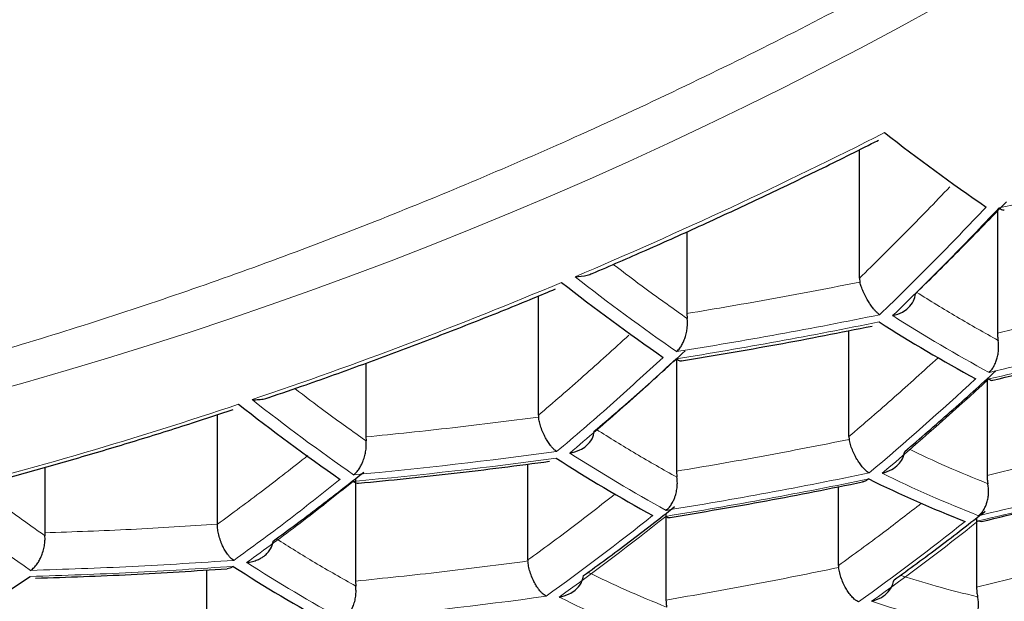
# Model space of a CAD drawing. Header units: millimetres. Extents: x 8 to 869, y 12 to 812.
# Tile 182 of 230: x 489.24 to 493.12, y 654.89 to 657.18. Entities that reach past the tile are written whole.
import ezdxf

# ---------------------------------------------------------------- set-up
doc = ezdxf.new("R2010")
doc.units = ezdxf.units.MM

msp = doc.modelspace()

# ---------------------------------------------------------------- linework, layer by layer
at = {"color": 7, "linetype": 'Continuous', "lineweight": 30}
for p, q in [((492.5504, 656.1608), (492.5504, 656.6684)), ((493.0953, 656.4268), (493.0953, 655.9444)), ((491.8694, 656.3443), (491.8694, 656.0218)), ((492.5504, 656.1608), (492.5522, 656.1459)), ((491.2832, 655.6203), (491.2832, 656.0907)), ((491.8694, 656.0218), (491.8707, 656.002)), ((492.5091, 655.5362), (492.5091, 655.9547)), ((491.8281, 655.8429), (491.8281, 655.3992)), ((490.6022, 655.8255), (490.6022, 655.5347)), ((493.054, 655.7637), (493.054, 655.3826)), ((490.016, 655.1896), (490.016, 655.6224)), ((491.2832, 655.6203), (491.2836, 655.6128)), ((490.6022, 655.5347), (490.603, 655.5192)), ((492.5091, 655.5362), (492.5102, 655.5248)), ((491.2419, 655.0488), (491.2419, 655.4276)), ((489.335, 655.4147), (489.335, 655.156)), ((491.8281, 655.3992), (491.83, 655.3752)), ((490.5609, 655.3698), (490.5609, 654.9654)), ((492.4678, 655.0268), (492.4678, 655.3383)), ((491.7868, 655.2329), (491.7868, 654.8906)), ((493.0127, 655.2149), (493.0127, 654.9409)), ((493.0191, 655.2028), (493.0328, 655.2012)), ((489.335, 655.156), (489.3355, 655.1444)), ((491.2419, 655.0488), (491.242, 655.0449)), ((492.4678, 655.0268), (492.4683, 655.0191)), ((489.9747, 654.676), (489.9747, 655.0096)), ((490.5609, 654.9654), (490.5622, 654.9457))]:
    msp.add_line(p, q, dxfattribs=at)
at = {"color": 252, "linetype": 'Continuous', "lineweight": 0}
for centre, radius, start, end in [((483.276, 673.4861), 17.029, 268.10355, 304.67876), ((484.6207, 672.1121), 17.0064, 268.07838, 304.70393), ((483.8782, 673.9767), 19.3438, 292.97302, 296.96594), ((491.0723, 660.2509), 6.3833, 281.94, 325.73957), ((488.9433, 674.5911), 18.6229, 282.90422, 285.44708), ((496.4671, 662.5763), 8.1529, 231.8244, 235.32658), ((484.2952, 672.9868), 18.2696, 288.7014, 292.79984), ((488.8384, 674.6049), 18.9708, 279.06993, 281.52976), ((496.0603, 661.3145), 6.2863, 237.48844, 241.51656), ((488.8366, 674.57), 18.9643, 279.07324, 281.53394), ((488.9016, 673.7499), 18.4612, 283.01963, 285.58621), ((488.9033, 673.786), 18.4711, 283.01248, 285.57759), ((484.6732, 664.7663), 12.2689, 310.1781, 312.80012), ((484.7347, 664.754), 12.2537, 310.17647, 312.80175), ((484.6607, 671.8988), 17.1219, 284.25975, 288.52257), ((495.2585, 662.1606), 8.2486, 231.76121, 235.22639), ((488.771, 674.4852), 19.1832, 275.33301, 277.74206), ((494.8745, 660.8729), 6.4192, 237.30123, 241.25507), ((488.7692, 674.4494), 19.1736, 275.3361, 277.74638), ((488.8617, 672.8947), 18.1538, 283.24436, 285.85731), ((488.7948, 673.7435), 18.7392, 279.18942, 281.68073), ((494.8226, 659.8321), 4.9481, 243.8264, 248.6448), ((488.86, 672.8564), 18.1369, 283.25689, 285.87243), ((488.7929, 673.7065), 18.7261, 279.19628, 281.6894), ((493.9849, 661.7847), 8.2506, 231.75994, 235.22437), ((485.3444, 663.2172), 10.2329, 305.68619, 308.64129), ((485.4042, 663.2041), 10.2202, 305.67964, 308.63824), ((486.8142, 662.9224), 9.8734, 305.49557, 308.55264), ((486.8771, 662.911), 9.856, 305.48597, 308.54819), ((493.6299, 660.4753), 6.4644, 237.23888, 241.16808), ((488.8204, 671.948), 17.6656, 283.61633, 286.30658), ((488.8187, 671.9073), 17.6413, 283.6353, 286.32951), ((488.7254, 673.6023), 18.8749, 275.43302, 277.88202), ((493.5988, 659.4064), 5.0275, 243.6217, 248.3727), ((493.8436, 658.594), 3.9117, 251.4402, 257.2343)]:
    msp.add_arc(centre, radius, start, end, dxfattribs=at)
at = {"color": 7, "linetype": 'Continuous', "lineweight": 30}
for centre, radius, start, end in [((497.5632, 663.0131), 7.9713, 231.94762, 235.52227), ((496.4181, 662.5581), 8.1588, 231.82049, 235.32037), ((496.0121, 661.2952), 6.2936, 237.47798, 241.50194), ((495.2067, 662.1441), 8.2506, 231.75994, 235.22437), ((494.8238, 660.8554), 6.4228, 237.29621, 241.24807), ((494.7727, 659.8134), 4.953, 243.8137, 248.6279), ((493.5768, 660.4596), 6.4644, 237.23888, 241.16808), ((484.4412, 662.1221), 8.6221, 300.80506, 304.11762)]:
    msp.add_arc(centre, radius, start, end, dxfattribs=at)
at = {"color": 252, "linetype": 'Continuous', "lineweight": 0}
for points, knots in [([(471.0656, 660.937), (471.0764, 660.8321), (471.098, 660.6223), (471.1452, 660.3082), (471.2034, 659.9942), (471.2737, 659.6804), (471.356, 659.3671), (471.4502, 659.0544), (471.5564, 658.7423), (471.6748, 658.4312), (471.7996, 658.1349), (471.9292, 657.8533), (472.0618, 657.5863), (472.2036, 657.3207), (472.3547, 657.0566), (472.5152, 656.794), (472.685, 656.5331), (472.8642, 656.2741), (473.0539, 656.0157), (473.2543, 655.758), (473.4655, 655.5013), (473.6866, 655.247), (473.9202, 654.9926), (474.1667, 654.7383), (474.4265, 654.4843), (474.6971, 654.2337), (474.9781, 653.9868), (475.2696, 653.744), (475.5717, 653.5052), (475.8847, 653.2705), (476.2084, 653.0403), (476.5427, 652.8147), (476.8834, 652.5968), (477.2301, 652.3865), (477.5824, 652.184), (477.9445, 651.9867), (478.2936, 651.8067), (478.6276, 651.643), (478.9447, 651.4948), (479.2864, 651.3425), (479.654, 651.1873), (480.0487, 651.0302), (480.4518, 650.8794), (480.8629, 650.7354), (481.2609, 650.6051), (481.6444, 650.4877), (482.0121, 650.382), (482.3851, 650.2818), (482.763, 650.1871), (483.1453, 650.0982), (483.5292, 650.0159), (483.9144, 649.9402), (484.3006, 649.8709), (484.6903, 649.8077), (485.0849, 649.7505), (485.4843, 649.6995), (485.8883, 649.6547), (486.2945, 649.6166), (486.7058, 649.5848), (487.122, 649.5598), (487.5427, 649.5416), (487.9643, 649.5307), (488.3648, 649.5272), (488.7439, 649.53), (489.1012, 649.5379), (489.4581, 649.5509), (489.8155, 649.5692), (490.1733, 649.5927), (490.5312, 649.6214), (490.8875, 649.6553), (491.2548, 649.6957), (491.6327, 649.7432), (492.0204, 649.7984), (492.4051, 649.8596), (492.7881, 649.9271), (493.169, 650.0008), (493.5476, 650.0807), (493.9221, 650.1662), (494.2945, 650.2579), (494.6648, 650.3556), (495.0325, 650.4595), (495.395, 650.5688), (495.7531, 650.6835), (496.1066, 650.8036), (496.4552, 650.9291), (496.7979, 651.0594), (497.1356, 651.1947), (497.4682, 651.335), (497.7955, 651.4801), (498.1164, 651.6294), (498.4329, 651.7838), (498.7446, 651.9433), (499.0514, 652.1076), (499.3513, 652.2758), (499.6489, 652.4504), (499.9438, 652.6315), (500.2356, 652.819), (500.5196, 653.0101), (500.7896, 653.2), (501.0459, 653.3883), (501.2894, 653.5747), (501.5461, 653.7796), (501.8139, 654.0036), (502.0907, 654.2475), (502.3569, 654.4948), (502.6197, 654.7521), (502.878, 655.0195), (503.1308, 655.2971), (503.374, 655.5806), (503.6071, 655.8698), (503.8298, 656.1646), (504.0319, 656.4507), (504.2151, 656.7275), (504.3809, 656.9946), (504.5371, 657.2635), (504.6837, 657.534), (504.8207, 657.8061), (504.9482, 658.0797), (505.0661, 658.3545), (505.1751, 658.6318), (505.2749, 658.9116), (505.3655, 659.1938), (505.4464, 659.4769), (505.5183, 659.7637), (505.5809, 660.054), (505.6336, 660.3478), (505.6768, 660.6422), (505.6969, 660.8387), (505.7069, 660.937)], [0, 0, 0, 0, 0.009676, 0.019353, 0.029029, 0.038747, 0.048466, 0.058183, 0.067939, 0.077695, 0.08745, 0.095942, 0.104436, 0.112929, 0.121421, 0.12992, 0.138419, 0.146919, 0.155417, 0.164055, 0.172694, 0.181333, 0.18997, 0.198897, 0.207826, 0.216756, 0.225682, 0.234581, 0.243486, 0.252394, 0.261301, 0.270205, 0.279103, 0.287669, 0.296238, 0.304807, 0.313372, 0.320362, 0.327353, 0.334343, 0.342517, 0.350697, 0.358877, 0.367056, 0.375229, 0.38218, 0.389137, 0.396096, 0.403055, 0.410011, 0.416962, 0.423763, 0.430566, 0.437369, 0.444169, 0.451064, 0.457962, 0.46486, 0.471755, 0.478814, 0.485877, 0.49294, 0.499999, 0.505982, 0.511968, 0.517953, 0.523936, 0.529988, 0.536041, 0.542095, 0.548146, 0.55485, 0.561557, 0.568264, 0.574968, 0.581759, 0.588553, 0.595347, 0.602139, 0.609068, 0.615999, 0.62293, 0.629859, 0.636849, 0.643841, 0.650833, 0.657822, 0.664882, 0.671943, 0.679005, 0.686064, 0.693263, 0.700463, 0.707663, 0.714862, 0.722411, 0.729962, 0.737513, 0.745062, 0.752086, 0.759111, 0.766136, 0.774937, 0.783741, 0.792544, 0.801346, 0.810862, 0.820379, 0.829894, 0.839682, 0.849472, 0.85926, 0.867918, 0.876578, 0.885237, 0.893895, 0.902559, 0.911225, 0.919891, 0.928556, 0.93735, 0.946147, 0.954943, 0.963738, 0.972803, 0.981869, 0.990935, 1, 1, 1, 1]), ([(504.5758, 659.4086), (504.5402, 659.2996), (504.469, 659.0814), (504.3448, 658.756), (504.2078, 658.4322), (504.0567, 658.1102), (503.892, 657.7902), (503.7133, 657.4724), (503.5208, 657.157), (503.3142, 656.8443), (503.1091, 656.5561), (502.9086, 656.2922), (502.7156, 656.0518), (502.5138, 655.8136), (502.2937, 655.5671), (502.0538, 655.313), (501.7925, 655.0518), (501.5196, 654.7942), (501.2351, 654.5403), (500.9388, 654.2904), (500.6307, 654.0448), (500.3109, 653.8036), (499.9793, 653.5672), (499.6593, 653.3516), (499.3533, 653.1557), (499.0639, 652.9788), (498.767, 652.8056), (498.4634, 652.6367), (498.1531, 652.4722), (497.8362, 652.3122), (497.5122, 652.1565), (497.181, 652.0054), (496.8428, 651.8589), (496.4976, 651.7173), (496.1456, 651.5808), (495.7815, 651.4475), (495.4048, 651.3182), (495.0155, 651.1931), (494.6195, 651.0746), (494.2302, 650.9663), (493.8486, 650.8679), (493.4755, 650.7786), (493.0979, 650.6953), (492.7141, 650.6177), (492.3242, 650.5461), (491.9286, 650.4808), (491.5294, 650.4223), (491.1298, 650.371), (490.73, 650.3268), (490.3304, 650.2897), (489.9288, 650.2594), (489.5257, 650.2359), (489.1335, 650.22), (488.7526, 650.2109), (488.3832, 650.208), (488.0138, 650.211), (487.6448, 650.2199), (487.2764, 650.2347), (486.9089, 650.2553), (486.5427, 650.2816), (486.1711, 650.3142), (485.7946, 650.3535), (485.4135, 650.3997), (485.0351, 650.452), (484.6707, 650.5087), (484.3201, 650.5691), (483.9833, 650.6326), (483.6497, 650.7009), (483.2812, 650.7822), (482.8794, 650.8785), (482.4466, 650.9919), (482.0195, 651.1134), (481.5985, 651.2428), (481.184, 651.38), (480.8022, 651.5156), (480.4517, 651.6479), (480.1308, 651.7757), (479.8157, 651.9076), (479.5066, 652.0436), (479.2034, 652.1835), (478.9063, 652.3272), (478.6152, 652.4745), (478.3268, 652.6272), (478.0415, 652.7852), (477.7594, 652.9487), (477.4841, 653.1155), (477.208, 653.2901), (476.932, 653.4728), (476.6565, 653.6638), (476.3889, 653.858), (476.1292, 654.0553), (475.8773, 654.2556), (475.6332, 654.4588), (475.397, 654.6647), (475.1431, 654.8963), (474.875, 655.1546), (474.5962, 655.4404), (474.3482, 655.7113), (474.1282, 655.9661), (473.9334, 656.2041), (473.7472, 656.4442), (473.5581, 656.7022), (473.368, 656.9785), (473.1792, 657.2734), (473.0027, 657.5706), (472.8384, 657.8698), (472.6865, 658.1709), (472.5457, 658.4757), (472.4168, 658.7839), (472.2988, 659.0954), (472.2307, 659.3042), (472.1967, 659.4086)], [0, 0, 0, 0, 0.012016, 0.024033, 0.036048, 0.048064, 0.060082, 0.072098, 0.084115, 0.096133, 0.10815, 0.117635, 0.127123, 0.13661, 0.146096, 0.156851, 0.167607, 0.178362, 0.189118, 0.199876, 0.210632, 0.221389, 0.232148, 0.242905, 0.251473, 0.260044, 0.268615, 0.277183, 0.285693, 0.294205, 0.302717, 0.311226, 0.319737, 0.328252, 0.336766, 0.345277, 0.354177, 0.363082, 0.371986, 0.380886, 0.388912, 0.396942, 0.404972, 0.412998, 0.42114, 0.429286, 0.437432, 0.445574, 0.453556, 0.461544, 0.469534, 0.477521, 0.485503, 0.492781, 0.500061, 0.507341, 0.514619, 0.521895, 0.529175, 0.536455, 0.543732, 0.551421, 0.559114, 0.566808, 0.574497, 0.581517, 0.58854, 0.595563, 0.602583, 0.612044, 0.621507, 0.630968, 0.64052, 0.650076, 0.659629, 0.667457, 0.675287, 0.683117, 0.690945, 0.698771, 0.706599, 0.714428, 0.722254, 0.730365, 0.738477, 0.74659, 0.754701, 0.763481, 0.772263, 0.781045, 0.789825, 0.798603, 0.807384, 0.816165, 0.824943, 0.836647, 0.848353, 0.860056, 0.869478, 0.878902, 0.888325, 0.897747, 0.909039, 0.920333, 0.931625, 0.942916, 0.954209, 0.965501, 0.977, 0.988501, 1, 1, 1, 1]), ([(473.0052, 659.4158), (473.0397, 659.3123), (473.1087, 659.1052), (473.2285, 658.7965), (473.3604, 658.4891), (473.5055, 658.1836), (473.6635, 657.88), (473.8346, 657.5784), (474.0187, 657.2792), (474.2159, 656.9824), (474.4298, 656.6833), (474.6614, 656.3822), (474.9115, 656.0796), (475.1647, 655.7937), (475.419, 655.5244), (475.6723, 655.2711), (475.9369, 655.0213), (476.2128, 654.7752), (476.5001, 654.5329), (476.7988, 654.2947), (477.109, 654.0609), (477.4305, 653.8317), (477.7409, 653.6226), (478.0376, 653.4328), (478.3183, 653.2612), (478.6063, 653.0933), (478.9, 652.93), (479.1994, 652.7714), (479.5042, 652.6175), (479.8159, 652.4678), (480.1344, 652.3224), (480.4596, 652.1815), (480.7915, 652.0452), (481.13, 651.9138), (481.4801, 651.7856), (481.8422, 651.6612), (482.2164, 651.5408), (482.5971, 651.4267), (482.9597, 651.3258), (483.3029, 651.2368), (483.6254, 651.1587), (483.9515, 651.0851), (484.281, 651.0163), (484.6139, 650.9524), (484.9499, 650.8935), (485.2888, 650.8396), (485.6358, 650.7902), (485.9909, 650.7455), (486.3541, 650.706), (486.7192, 650.6723), (487.0802, 650.6451), (487.4369, 650.624), (487.7889, 650.6089), (488.1415, 650.5993), (488.4945, 650.5953), (488.8475, 650.5972), (489.2003, 650.6047), (489.5526, 650.6178), (489.9107, 650.6368), (490.2744, 650.6621), (490.6432, 650.6941), (491.0101, 650.732), (491.3996, 650.7789), (491.8106, 650.8363), (492.2421, 650.9056), (492.6705, 650.9834), (493.0951, 651.0698), (493.5155, 651.1644), (493.9313, 651.267), (494.3419, 651.3775), (494.7471, 651.4957), (495.1185, 651.6127), (495.4575, 651.7266), (495.7655, 651.8361), (496.0685, 651.9497), (496.3993, 652.0804), (496.7558, 652.2295), (497.1352, 652.3987), (497.5097, 652.5762), (497.8786, 652.7621), (498.2415, 652.9562), (498.5706, 653.1429), (498.8682, 653.3208), (499.1365, 653.4887), (499.3979, 653.6598), (499.6805, 653.8533), (499.9816, 654.0703), (500.2978, 654.3119), (500.6017, 654.5581), (500.8934, 654.8087), (501.1727, 655.0634), (501.4465, 655.3283), (501.7137, 655.6033), (501.9732, 655.8887), (502.2082, 656.1651), (502.4207, 656.4317), (502.6128, 656.688), (502.7946, 656.9465), (502.966, 657.2071), (503.1273, 657.4696), (503.2783, 657.7339), (503.4192, 657.9998), (503.5512, 658.2699), (503.6741, 658.5442), (503.7873, 658.8225), (503.8906, 659.102), (503.9504, 659.2892), (503.9803, 659.3828)], [0, 0, 0, 0, 0.011929, 0.02386, 0.035789, 0.047719, 0.05965, 0.071579, 0.083509, 0.095441, 0.107371, 0.119915, 0.132462, 0.145006, 0.155908, 0.166812, 0.177714, 0.188618, 0.199523, 0.210426, 0.221331, 0.232237, 0.243142, 0.251829, 0.260518, 0.269207, 0.277894, 0.286451, 0.29501, 0.30357, 0.312126, 0.320685, 0.329247, 0.337809, 0.346367, 0.355315, 0.364266, 0.373217, 0.382164, 0.389432, 0.396703, 0.403974, 0.411242, 0.418512, 0.425784, 0.433057, 0.440326, 0.447952, 0.455581, 0.46321, 0.470835, 0.478107, 0.485381, 0.492656, 0.499927, 0.507198, 0.514473, 0.521748, 0.52902, 0.53671, 0.544404, 0.552098, 0.559788, 0.569053, 0.578321, 0.587586, 0.596954, 0.606326, 0.615695, 0.62516, 0.634627, 0.644092, 0.651667, 0.659244, 0.666821, 0.674396, 0.684494, 0.694594, 0.704692, 0.715164, 0.725639, 0.736112, 0.744526, 0.752941, 0.761357, 0.769771, 0.780988, 0.792207, 0.803424, 0.814639, 0.825856, 0.837072, 0.84911, 0.861151, 0.873189, 0.883652, 0.894117, 0.904583, 0.915046, 0.925508, 0.935972, 0.946436, 0.956898, 0.967672, 0.978449, 0.989226, 1, 1, 1, 1]), ([(494.2205, 658.2521), (494.091, 658.1685), (493.8324, 658.0013), (493.4397, 657.7628), (493.0442, 657.5337), (492.6453, 657.3147), (492.2434, 657.1056), (491.8366, 656.9058), (491.4368, 656.7207), (491.0446, 656.5499), (490.6624, 656.3933), (490.2794, 656.2464), (489.8955, 656.1089), (489.5107, 655.981), (489.1135, 655.8592), (488.7046, 655.7446), (488.2847, 655.6386), (487.866, 655.5446), (487.4485, 655.4626), (487.0321, 655.3926), (486.6188, 655.3349), (486.1962, 655.2879), (485.7653, 655.253), (485.3253, 655.2312), (484.8893, 655.2241), (484.4568, 655.2302), (484.1723, 655.2465), (484.03, 655.2546)], [0, 0, 0, 0, 0.0397364, 0.0794008, 0.1190259, 0.1586445, 0.1982897, 0.2379942, 0.2782473, 0.3152331, 0.3521728, 0.3890928, 0.4260199, 0.4629806, 0.5000015, 0.5404084, 0.5807374, 0.621023, 0.6612996, 0.7016019, 0.7419643, 0.7818787, 0.8255224, 0.8691127, 0.9126932, 0.9563078, 1, 1, 1, 1]), ([(493.0508, 656.4419), (492.981, 656.3691), (492.8415, 656.2233), (492.7007, 656.0857), (492.6302, 656.0169)], [0, 0, 0, 0, 0.4997582, 1, 1, 1, 1]), ([(492.6816, 656.0135), (492.7521, 656.0823), (492.8929, 656.2199), (493.0324, 656.3657), (493.1022, 656.4386)], [0, 0, 0, 0, 0.500244, 1, 1, 1, 1]), ([(491.8707, 656.002), (491.8167, 656.0401), (491.7197, 656.1085), (491.6222, 656.1829), (491.579, 656.2159)], [0, 0, 0, 0, 0.556761, 1, 1, 1, 1]), ([(493.0979, 655.9159), (493.0438, 655.9461), (492.9371, 656.0056), (492.8295, 656.0722), (492.7765, 656.105)], [0, 0, 0, 0, 0.507403, 1, 1, 1, 1]), ([(491.7758, 655.8488), (491.706, 655.7847), (491.5664, 655.6565), (491.4257, 655.5368), (491.3553, 655.4769)], [0, 0, 0, 0, 0.49986, 1, 1, 1, 1]), ([(491.4067, 655.471), (491.4771, 655.5309), (491.6178, 655.6506), (491.7574, 655.7788), (491.8272, 655.8429)], [0, 0, 0, 0, 0.500142, 1, 1, 1, 1]), ([(492.8611, 655.8474), (492.8033, 655.7949), (492.686, 655.688), (492.5687, 655.5873), (492.5091, 655.5362)], [0, 0, 0, 0, 0.492327, 1, 1, 1, 1]), ([(490.603, 655.5192), (490.5491, 655.5573), (490.4557, 655.6234), (490.3618, 655.6953), (490.322, 655.7256)], [0, 0, 0, 0, 0.577132, 1, 1, 1, 1]), ([(491.83, 655.3752), (491.776, 655.4057), (491.6704, 655.4652), (491.5641, 655.5315), (491.5122, 655.5639)], [0, 0, 0, 0, 0.511992, 1, 1, 1, 1]), ([(493.0574, 655.3498), (493.0032, 655.3718), (492.8987, 655.4144), (492.793, 655.4642), (492.7421, 655.4883)], [0, 0, 0, 0, 0.518408, 1, 1, 1, 1]), ([(489.3355, 655.1444), (489.2816, 655.1825), (489.1924, 655.2456), (489.1027, 655.3141), (489.0672, 655.3413)], [0, 0, 0, 0, 0.603778, 1, 1, 1, 1]), ([(490.5009, 655.3672), (490.431, 655.3116), (490.2913, 655.2006), (490.1507, 655.0984), (490.0804, 655.0473)], [0, 0, 0, 0, 0.499972, 1, 1, 1, 1]), ([(490.1317, 655.0391), (490.2021, 655.0902), (490.3427, 655.1924), (490.4824, 655.3034), (490.5523, 655.3589)], [0, 0, 0, 0, 0.500031, 1, 1, 1, 1]), ([(491.5855, 655.309), (491.5305, 655.2659), (491.4158, 655.176), (491.3014, 655.0923), (491.2419, 655.0488)], [0, 0, 0, 0, 0.47993, 1, 1, 1, 1]), ([(492.795, 655.2731), (492.7455, 655.2344), (492.6362, 655.1492), (492.5273, 655.0701), (492.4678, 655.0268)], [0, 0, 0, 0, 0.45391, 1, 1, 1, 1]), ([(490.5622, 654.9457), (490.5083, 654.9762), (490.4041, 655.0351), (490.299, 655.1008), (490.2484, 655.1325)], [0, 0, 0, 0, 0.517567, 1, 1, 1, 1]), ([(490.0804, 655.0473), (489.947, 655.0385), (489.6802, 655.0208), (489.4128, 655.0121), (489.2791, 655.0078)], [0, 0, 0, 0, 0.500028, 1, 1, 1, 1]), ([(489.2773, 654.9839), (489.4111, 654.9883), (489.6785, 654.997), (489.9452, 655.0147), (490.0786, 655.0235)], [0, 0, 0, 0, 0.499969, 1, 1, 1, 1]), ([(491.7894, 654.8623), (491.7354, 654.8845), (491.6325, 654.927), (491.5285, 654.9765), (491.4791, 655)], [0, 0, 0, 0, 0.525509, 1, 1, 1, 1]), ([(493.0171, 654.9035), (492.9628, 654.9167), (492.8618, 654.9412), (492.7594, 654.9734), (492.712, 654.9883)], [0, 0, 0, 0, 0.537213, 1, 1, 1, 1])]:
    msp.add_open_spline(points, degree=3, knots=knots, dxfattribs=at)
at = {"color": 7, "linetype": 'Continuous', "lineweight": 30}
for points, knots in [([(482.741, 656.4499), (482.804, 656.4459), (482.9365, 656.4375), (483.1401, 656.4289), (483.3513, 656.4231), (483.5637, 656.4208), (483.7771, 656.4219), (483.9916, 656.4264), (484.2071, 656.4344), (484.4236, 656.4458), (484.6409, 656.4606), (484.8591, 656.4789), (485.0781, 656.5006), (485.2978, 656.5257), (485.5182, 656.5543), (485.7393, 656.5863), (485.9609, 656.6217), (486.1831, 656.6605), (486.4057, 656.7027), (486.6288, 656.7484), (486.8523, 656.7974), (487.0762, 656.8499), (487.3003, 656.9057), (487.5246, 656.9649), (487.7492, 657.0275), (487.9739, 657.0935), (488.1987, 657.1628), (488.4235, 657.2354), (488.6483, 657.3114), (488.8731, 657.3907), (489.0978, 657.4734), (489.3223, 657.5593), (489.5467, 657.6485), (489.7708, 657.7411), (489.9946, 657.8369), (490.2182, 657.936), (490.4414, 658.0383), (490.6641, 658.1439), (490.8865, 658.2527), (491.1084, 658.3648), (491.3298, 658.4802), (491.5506, 658.5987), (491.771, 658.7206), (491.9907, 658.8456), (492.2023, 658.9696), (492.4132, 659.0964), (492.6157, 659.2215), (492.8115, 659.3452), (492.9343, 659.4253), (492.9928, 659.4635)], [0, 0, 0, 0, 0.019234, 0.040468, 0.061712, 0.082964, 0.104226, 0.125496, 0.146775, 0.168063, 0.18936, 0.210665, 0.23198, 0.253303, 0.274635, 0.295975, 0.317325, 0.338685, 0.360053, 0.381432, 0.40282, 0.424219, 0.445628, 0.467047, 0.488479, 0.509921, 0.531377, 0.552845, 0.574326, 0.595822, 0.617333, 0.638859, 0.660403, 0.681964, 0.703545, 0.725146, 0.746769, 0.768416, 0.790088, 0.811789, 0.833519, 0.855283, 0.877082, 0.898922, 0.920805, 0.940486, 0.962407, 0.98208, 1, 1, 1, 1]), ([(473.2235, 658.3332), (473.2327, 658.3142), (473.2684, 658.2407), (473.3343, 658.1136), (473.4209, 657.9519), (473.5113, 657.7912), (473.6049, 657.6314), (473.7021, 657.4725), (473.8027, 657.3145), (473.9067, 657.1574), (474.0141, 657.0011), (474.1251, 656.8457), (474.2389, 656.6918), (474.3558, 656.5395), (474.4755, 656.3889), (474.5983, 656.2395), (474.7242, 656.0915), (474.8529, 655.9451), (474.9843, 655.8004), (475.1184, 655.6574), (475.2553, 655.5159), (475.3948, 655.3762), (475.537, 655.2381), (475.6816, 655.1018), (475.8287, 654.9674), (475.9783, 654.8347), (476.1304, 654.7038), (476.2849, 654.5745), (476.4421, 654.447), (476.6017, 654.3211), (476.7636, 654.197), (476.9276, 654.075), (477.0936, 653.9549), (477.2617, 653.8367), (477.4319, 653.7205), (477.6042, 653.6062), (477.7787, 653.4937), (477.9544, 653.3836), (478.1318, 653.2756), (478.3107, 653.1698), (478.492, 653.0657), (478.6754, 652.9634), (478.8604, 652.8631), (479.047, 652.7649), (479.2348, 652.6689), (479.4236, 652.5752), (479.6133, 652.484), (479.8046, 652.3946), (479.9976, 652.3072), (480.1924, 652.2217), (480.388, 652.1384), (480.5845, 652.0574), (480.782, 651.9786), (480.9804, 651.902), (481.1799, 651.8275), (481.3805, 651.7551), (481.5818, 651.6849), (481.784, 651.6169), (481.9872, 651.551), (482.1918, 651.487), (482.3979, 651.425), (482.6051, 651.365), (482.8132, 651.307), (483.022, 651.2512), (483.2311, 651.1976), (483.4404, 651.1463), (483.6496, 651.0972), (483.859, 651.0503), (484.0688, 651.0056), (484.2791, 650.9629), (484.4898, 650.9224), (484.7008, 650.884), (484.9122, 650.8477), (485.1241, 650.8135), (485.3363, 650.7814), (485.549, 650.7513), (485.7622, 650.7233), (485.976, 650.6974), (486.1899, 650.6736), (486.4039, 650.6518), (486.6182, 650.6322), (486.8334, 650.6145), (487.0493, 650.5988), (487.2654, 650.5852), (487.4815, 650.5737), (487.6974, 650.5643), (487.9126, 650.5569), (488.1269, 650.5517), (488.3401, 650.5485), (488.5523, 650.5474), (488.7647, 650.5483), (488.9777, 650.5513), (489.1914, 650.5563), (489.4051, 650.5634), (489.6187, 650.5725), (489.8324, 650.5837), (490.0462, 650.597), (490.2601, 650.6123), (490.4741, 650.6297), (490.6883, 650.6492), (490.9026, 650.6708), (491.1164, 650.6944), (491.3296, 650.72), (491.542, 650.7477), (491.7539, 650.7774), (491.9648, 650.809), (492.1743, 650.8426), (492.3829, 650.8782), (492.591, 650.9158), (492.799, 650.9555), (493.0069, 650.9974), (493.2146, 651.0414), (493.4224, 651.0875), (493.6299, 651.1359), (493.837, 651.1863), (494.0434, 651.2388), (494.249, 651.2934), (494.4538, 651.35), (494.6578, 651.4087), (494.8609, 651.4694), (495.0631, 651.5322), (495.2644, 651.5971), (495.4645, 651.664), (495.6632, 651.7328), (495.8607, 651.8036), (496.0569, 651.8763), (496.252, 651.9511), (496.446, 652.028), (496.6389, 652.107), (496.831, 652.1881), (497.022, 652.2714), (497.2123, 652.3569), (497.4018, 652.4447), (497.59, 652.5346), (497.7766, 652.6265), (497.9614, 652.7202), (498.1448, 652.816), (498.3267, 652.9138), (498.507, 653.0136), (498.6855, 653.1154), (498.8622, 653.2191), (499.0367, 653.3245), (499.2089, 653.4316), (499.3796, 653.5407), (499.5486, 653.6519), (499.7161, 653.7653), (499.8815, 653.8806), (500.0448, 653.9977), (500.2061, 654.1167), (500.3654, 654.2376), (500.5226, 654.3604), (500.6779, 654.4853), (500.8309, 654.6121), (500.9815, 654.7405), (501.1295, 654.8705), (501.275, 655.0023), (501.418, 655.1357), (501.5585, 655.2709), (501.6966, 655.4078), (501.8323, 655.5466), (501.9652, 655.687), (502.0953, 655.8289), (502.2226, 655.9721), (502.3472, 656.1172), (502.4691, 656.2639), (502.5881, 656.4121), (502.7041, 656.5615), (502.8169, 656.7122), (502.9263, 656.8636), (503.0328, 657.0167), (503.1364, 657.1712), (503.2371, 657.3275), (503.3345, 657.4846), (503.428, 657.6426), (503.4913, 657.7523), (503.5224, 657.8095), (503.5246, 657.8135)], [0, 0, 0, 0, 0.002432, 0.009386, 0.016326, 0.023255, 0.030174, 0.037084, 0.043989, 0.050888, 0.057783, 0.064677, 0.071573, 0.078368, 0.08517, 0.091952, 0.09871, 0.105439, 0.112137, 0.118799, 0.125421, 0.132041, 0.138613, 0.14515, 0.151654, 0.158127, 0.16457, 0.170987, 0.177378, 0.183754, 0.190095, 0.196396, 0.202661, 0.208891, 0.21509, 0.22126, 0.227404, 0.233524, 0.239533, 0.245547, 0.251546, 0.257522, 0.263468, 0.269378, 0.275246, 0.281067, 0.286836, 0.292549, 0.298303, 0.304005, 0.309666, 0.315288, 0.320873, 0.326425, 0.331947, 0.33744, 0.342908, 0.348323, 0.353721, 0.359115, 0.364499, 0.369866, 0.375211, 0.38053, 0.385818, 0.39107, 0.396281, 0.401449, 0.406608, 0.411745, 0.416858, 0.42195, 0.427023, 0.43208, 0.437123, 0.442154, 0.447176, 0.452191, 0.457202, 0.462174, 0.467152, 0.472139, 0.47713, 0.482117, 0.487094, 0.492056, 0.496999, 0.501916, 0.506804, 0.511657, 0.516507, 0.521405, 0.526304, 0.531208, 0.536117, 0.541035, 0.545964, 0.550905, 0.555861, 0.560834, 0.565828, 0.570841, 0.575822, 0.580828, 0.585844, 0.590857, 0.595853, 0.600843, 0.605865, 0.61091, 0.615981, 0.621079, 0.62621, 0.63138, 0.636569, 0.641777, 0.647007, 0.652258, 0.657531, 0.662827, 0.668146, 0.67349, 0.678855, 0.684233, 0.689627, 0.695045, 0.700489, 0.705963, 0.71147, 0.717011, 0.722592, 0.728214, 0.733881, 0.73961, 0.745324, 0.751076, 0.756864, 0.762685, 0.768538, 0.774419, 0.780326, 0.786256, 0.792201, 0.798154, 0.804199, 0.810268, 0.816365, 0.822493, 0.828653, 0.834849, 0.841085, 0.847362, 0.853684, 0.860017, 0.866376, 0.872764, 0.879182, 0.885632, 0.892117, 0.898638, 0.905211, 0.911765, 0.918363, 0.925001, 0.931671, 0.938368, 0.945085, 0.951815, 0.95855, 0.965271, 0.972104, 0.978939, 0.98578, 0.992627, 0.999483, 1, 1, 1, 1]), ([(471.4486, 657.9763), (471.4506, 657.9722), (471.4807, 657.9101), (471.542, 657.7909), (471.6328, 657.6188), (471.7273, 657.448), (471.825, 657.2785), (471.9259, 657.1104), (472.0301, 656.9432), (472.1377, 656.7772), (472.2486, 656.6123), (472.3625, 656.4489), (472.4795, 656.2869), (472.5997, 656.1262), (472.7229, 655.967), (472.8492, 655.809), (472.9787, 655.6524), (473.1113, 655.4971), (473.2467, 655.3435), (473.3849, 655.1914), (473.526, 655.0409), (473.6699, 654.892), (473.8166, 654.7447), (473.9659, 654.5992), (474.1178, 654.4554), (474.2722, 654.3135), (474.4291, 654.1734), (474.5883, 654.0353), (474.7498, 653.899), (474.9139, 653.7645), (475.0803, 653.6318), (475.249, 653.501), (475.4196, 653.3723), (475.5924, 653.2457), (475.7672, 653.1209), (475.9441, 652.9981), (476.1231, 652.8772), (476.3043, 652.7583), (476.4876, 652.6411), (476.673, 652.5259), (476.86, 652.4128), (477.0487, 652.3019), (477.2389, 652.1931), (477.431, 652.0863), (477.6247, 651.9815), (477.8202, 651.8787), (478.0173, 651.778), (478.216, 651.6794), (478.4163, 651.5828), (478.6182, 651.4882), (478.8216, 651.3957), (479.0266, 651.3052), (479.2327, 651.2169), (479.4398, 651.1308), (479.6475, 651.0471), (479.8561, 650.9656), (480.0657, 650.8863), (480.2762, 650.8091), (480.4878, 650.7341), (480.7004, 650.6612), (480.9141, 650.5904), (481.1289, 650.5216), (481.3448, 650.455), (481.5618, 650.3903), (481.78, 650.3277), (481.9984, 650.2674), (482.2174, 650.2092), (482.437, 650.1533), (482.6582, 650.0992), (482.8806, 650.0471), (483.1039, 649.997), (483.328, 649.9491), (483.5525, 649.9032), (483.7773, 649.8595), (484.0022, 649.8181), (484.2269, 649.7788), (484.4513, 649.7418), (484.6752, 649.707), (484.8983, 649.6745), (485.1226, 649.644), (485.3485, 649.6153), (485.5761, 649.5886), (485.8038, 649.564), (486.0316, 649.5414), (486.2594, 649.521), (486.4873, 649.5027), (486.7153, 649.4865), (486.9434, 649.4723), (487.1718, 649.4603), (487.4004, 649.4503), (487.6292, 649.4424), (487.8584, 649.4365), (488.0877, 649.4327), (488.3165, 649.4311), (488.5445, 649.4315), (488.7719, 649.4339), (488.9994, 649.4385), (489.2271, 649.4451), (489.4549, 649.4537), (489.6827, 649.4645), (489.9106, 649.4773), (490.1385, 649.4922), (490.3663, 649.5092), (490.594, 649.5282), (490.8215, 649.5493), (491.0488, 649.5725), (491.2759, 649.5978), (491.5023, 649.625), (491.7279, 649.6544), (491.9527, 649.6857), (492.1767, 649.719), (492.4, 649.7544), (492.6228, 649.7918), (492.845, 649.8313), (493.0667, 649.8728), (493.288, 649.9165), (493.5088, 649.9622), (493.7292, 650.0101), (493.9492, 650.06), (494.1689, 650.1122), (494.3885, 650.1665), (494.6069, 650.2228), (494.824, 650.2811), (495.0399, 650.3413), (495.2554, 650.4037), (495.4707, 650.4684), (495.6856, 650.5353), (495.8998, 650.6043), (496.1132, 650.6755), (496.3254, 650.7487), (496.5364, 650.8239), (496.7459, 650.901), (496.9537, 650.98), (497.1594, 651.0608), (497.3622, 651.1429), (497.5646, 651.2274), (497.7667, 651.3142), (497.9693, 651.4039), (498.1703, 651.4955), (498.3696, 651.5891), (498.5673, 651.6846), (498.7635, 651.7821), (498.9581, 651.8817), (499.1512, 651.9833), (499.3428, 652.0869), (499.5329, 652.1927), (499.7217, 652.3007), (499.9089, 652.4107), (500.0942, 652.5227), (500.2776, 652.6366), (500.4591, 652.7525), (500.6389, 652.8704), (500.8168, 652.9903), (500.9926, 653.1121), (501.1663, 653.2358), (501.3382, 653.3616), (501.5081, 653.4893), (501.6752, 653.6185), (501.84, 653.7495), (502.0025, 653.8823), (502.1632, 654.0172), (502.3212, 654.1539), (502.4768, 654.2921), (502.6297, 654.4321), (502.7801, 654.5738), (502.928, 654.7172), (503.0734, 654.8623), (503.2163, 655.0093), (503.3568, 655.1582), (503.4948, 655.3089), (503.6299, 655.4612), (503.7621, 655.6149), (503.8914, 655.7701), (504.0179, 655.9269), (504.1413, 656.0851), (504.2618, 656.2448), (504.3793, 656.4059), (504.4936, 656.5683), (504.6048, 656.732), (504.7126, 656.8966), (504.8172, 657.0625), (504.9186, 657.2296), (505.0169, 657.3981), (505.1118, 657.5675), (505.2031, 657.7379), (505.2734, 657.8735), (505.312, 657.9525), (505.3226, 657.9742)], [0, 0, 0, 0, 0.000463, 0.006957, 0.013435, 0.019896, 0.026334, 0.032748, 0.039133, 0.045549, 0.051925, 0.05828, 0.064614, 0.070929, 0.077226, 0.083508, 0.089775, 0.09603, 0.102273, 0.108462, 0.11465, 0.120816, 0.126956, 0.13307, 0.139157, 0.145215, 0.151244, 0.157241, 0.163208, 0.16914, 0.175079, 0.180965, 0.186817, 0.192639, 0.198431, 0.204196, 0.209936, 0.215651, 0.221345, 0.227018, 0.232673, 0.238255, 0.243829, 0.249375, 0.254894, 0.260386, 0.265852, 0.271294, 0.27671, 0.282103, 0.287474, 0.292822, 0.298149, 0.303432, 0.308674, 0.313884, 0.319066, 0.324221, 0.329351, 0.334458, 0.339543, 0.34461, 0.349659, 0.354693, 0.359713, 0.364724, 0.369655, 0.3746, 0.379544, 0.38448, 0.389405, 0.394316, 0.399208, 0.404079, 0.408925, 0.413743, 0.41853, 0.423284, 0.428001, 0.432677, 0.43745, 0.442208, 0.446951, 0.451679, 0.456396, 0.461103, 0.465802, 0.470495, 0.475184, 0.479871, 0.484558, 0.489246, 0.493938, 0.498631, 0.503277, 0.507925, 0.512579, 0.51724, 0.521907, 0.526582, 0.531265, 0.535955, 0.540654, 0.545361, 0.550077, 0.554803, 0.559538, 0.564279, 0.569015, 0.57375, 0.578491, 0.583239, 0.587997, 0.592766, 0.59755, 0.602349, 0.607167, 0.612004, 0.616864, 0.621749, 0.62666, 0.631606, 0.636518, 0.641451, 0.646422, 0.651428, 0.656464, 0.661529, 0.666617, 0.671727, 0.676852, 0.68199, 0.687137, 0.692286, 0.697432, 0.702526, 0.707802, 0.713094, 0.718403, 0.723732, 0.729083, 0.734457, 0.739857, 0.745285, 0.750742, 0.756231, 0.761755, 0.767325, 0.772903, 0.77851, 0.784146, 0.789814, 0.795518, 0.801238, 0.806983, 0.812771, 0.818594, 0.82444, 0.830244, 0.836145, 0.842062, 0.847998, 0.853956, 0.859936, 0.865941, 0.871972, 0.878032, 0.884122, 0.890246, 0.896419, 0.902595, 0.908795, 0.915018, 0.921263, 0.927531, 0.933819, 0.940127, 0.946454, 0.952799, 0.959154, 0.965497, 0.971896, 0.978301, 0.984714, 0.991136, 0.997571, 1, 1, 1, 1]), ([(491.4955, 656.1797), (491.5668, 656.2104), (491.7126, 656.2732), (491.9323, 656.3721), (492.1549, 656.4753), (492.3771, 656.5822), (492.5339, 656.6591), (492.6164, 656.7014), (492.6253, 656.7059)], [0, 0, 0, 0, 0.18807, 0.384765, 0.581666, 0.778791, 0.976158, 1, 1, 1, 1]), ([(493.1022, 656.4386), (493.1081, 656.4345), (493.116, 656.4292), (493.121, 656.4308), (493.1222, 656.4312)], [0, 0, 0, 0, 0.752312, 1, 1, 1, 1]), ([(491.428, 656.1671), (491.4446, 656.1678), (491.4686, 656.1689), (491.4889, 656.1777), (491.4952, 656.1804)], [0, 0, 0, 0, 0.690287, 1, 1, 1, 1]), ([(490.2198, 655.6905), (490.2686, 655.7071), (490.3922, 655.7493), (490.5905, 655.8207), (490.8147, 655.9042), (491.0387, 655.9914), (491.2176, 656.063), (491.3216, 656.1067), (491.3511, 656.1191)], [0, 0, 0, 0, 0.1290111, 0.3268489, 0.5248281, 0.7229574, 0.921246, 1, 1, 1, 1]), ([(492.6302, 656.0169), (492.6278, 656.0187), (492.6227, 656.0226), (492.6146, 656.0306), (492.6054, 656.0412), (492.5958, 656.0538), (492.5872, 656.0666), (492.5806, 656.0777), (492.5735, 656.0907), (492.5654, 656.1077), (492.5573, 656.1279), (492.5539, 656.14), (492.5522, 656.1459)], [0, 0, 0, 0, 0.091127, 0.191551, 0.283402, 0.405093, 0.507786, 0.565986, 0.632722, 0.760576, 0.882457, 1, 1, 1, 1]), ([(492.6816, 656.0135), (492.6949, 656.0174), (492.7175, 656.0242), (492.7456, 656.0448), (492.7657, 656.0693), (492.7697, 656.0902), (492.7715, 656.1)], [0, 0, 0, 0, 0.293691, 0.500462, 0.766307, 1, 1, 1, 1]), ([(491.829, 655.8713), (491.8331, 655.8756), (491.8409, 655.8837), (491.8492, 655.8968), (491.8544, 655.9069), (491.8576, 655.9139), (491.8602, 655.9205), (491.8639, 655.931), (491.8681, 655.9461), (491.8725, 655.9717), (491.8714, 655.9901), (491.8707, 656.002)], [0, 0, 0, 0, 0.157763, 0.293805, 0.353732, 0.408235, 0.457327, 0.501024, 0.637356, 0.765606, 1, 1, 1, 1]), ([(491.8477, 655.8354), (491.9736, 655.8562), (492.2255, 655.8978), (492.4752, 655.9474), (492.6002, 655.9723)], [0, 0, 0, 0, 0.49941, 1, 1, 1, 1]), ([(493.0776, 655.7587), (493.2046, 655.7888), (493.4592, 655.8492), (493.7107, 655.9179), (493.8366, 655.9523)], [0, 0, 0, 0, 0.498898, 1, 1, 1, 1]), ([(493.0953, 655.9444), (493.0954, 655.9399), (493.0956, 655.9309), (493.0971, 655.9209), (493.0979, 655.9159)], [0, 0, 0, 0, 0.492162, 1, 1, 1, 1]), ([(493.0623, 655.7892), (493.0664, 655.7934), (493.0738, 655.8013), (493.0818, 655.8145), (493.0871, 655.8257), (493.0905, 655.8344), (493.0943, 655.8461), (493.0979, 655.8613), (493.101, 655.8862), (493.0991, 655.9042), (493.0979, 655.9159)], [0, 0, 0, 0, 0.157583, 0.293553, 0.372241, 0.441341, 0.500881, 0.637201, 0.765535, 1, 1, 1, 1]), ([(491.8272, 655.8429), (491.8336, 655.8387), (491.8413, 655.8337), (491.8468, 655.8356), (491.8477, 655.8359)], [0, 0, 0, 0, 0.8320151, 1, 1, 1, 1]), ([(493.0606, 655.7633), (493.0666, 655.7599), (493.0731, 655.7562), (493.0771, 655.7587), (493.0775, 655.7589)], [0, 0, 0, 0, 0.910383, 1, 1, 1, 1]), ([(490.1531, 655.6818), (490.1621, 655.6816), (490.1788, 655.6813), (490.1982, 655.6842), (490.2112, 655.6874), (490.2171, 655.6891), (490.2198, 655.6901), (490.2199, 655.6902)], [0, 0, 0, 0, 0.389186, 0.72173, 0.866859, 0.997868, 1, 1, 1, 1]), ([(488.9423, 655.3088), (488.9684, 655.3154), (489.0692, 655.3409), (489.2447, 655.3887), (489.4689, 655.4521), (489.6932, 655.5192), (489.8964, 655.5826), (490.0248, 655.6252), (490.0785, 655.6429)], [0, 0, 0, 0, 0.069117, 0.266224, 0.463437, 0.660761, 0.8582, 1, 1, 1, 1]), ([(491.3553, 655.4769), (491.3529, 655.4786), (491.3478, 655.4824), (491.3397, 655.4904), (491.3303, 655.5015), (491.3207, 655.5152), (491.3124, 655.5289), (491.3063, 655.5407), (491.3001, 655.5543), (491.2931, 655.5724), (491.2867, 655.5938), (491.2847, 655.6065), (491.2836, 655.6128)], [0, 0, 0, 0, 0.08363, 0.185292, 0.278754, 0.403573, 0.510302, 0.564737, 0.631385, 0.759225, 0.881487, 1, 1, 1, 1]), ([(491.4067, 655.471), (491.4207, 655.4742), (491.4445, 655.4798), (491.4748, 655.4999), (491.497, 655.5247), (491.5017, 655.5466), (491.504, 655.5568)], [0, 0, 0, 0, 0.293561, 0.500531, 0.765809, 1, 1, 1, 1]), ([(490.554, 655.3851), (490.5586, 655.3891), (490.567, 655.3967), (490.5763, 655.4097), (490.5822, 655.4199), (490.5858, 655.427), (490.5889, 655.4337), (490.5933, 655.4446), (490.5984, 655.4603), (490.6025, 655.481), (490.6043, 655.501), (490.6034, 655.5132), (490.603, 655.5192)], [0, 0, 0, 0, 0.157678, 0.293562, 0.353389, 0.407776, 0.456741, 0.500303, 0.636073, 0.763914, 0.884831, 1, 1, 1, 1]), ([(492.5887, 655.3923), (492.5862, 655.3938), (492.5813, 655.3969), (492.5732, 655.4039), (492.5637, 655.4138), (492.5533, 655.427), (492.5443, 655.4405), (492.5375, 655.4521), (492.5305, 655.4654), (492.5223, 655.4836), (492.5145, 655.5053), (492.5116, 655.5184), (492.5102, 655.5248)], [0, 0, 0, 0, 0.089741, 0.179829, 0.274595, 0.401979, 0.512065, 0.563622, 0.630135, 0.757883, 0.880489, 1, 1, 1, 1]), ([(492.6401, 655.3914), (492.6534, 655.3956), (492.6772, 655.403), (492.7036, 655.424), (492.7225, 655.4481), (492.727, 655.4671), (492.7295, 655.4773)], [0, 0, 0, 0, 0.30558, 0.54464, 0.755313, 1, 1, 1, 1]), ([(490.5728, 655.3518), (490.6988, 655.3642), (490.9512, 655.3891), (491.202, 655.4219), (491.3276, 655.4383)], [0, 0, 0, 0, 0.499337, 1, 1, 1, 1]), ([(493.0329, 655.2008), (493.1611, 655.2318), (493.4182, 655.2939), (493.672, 655.3645), (493.7992, 655.4)], [0, 0, 0, 0, 0.4986637, 1, 1, 1, 1]), ([(493.054, 655.3826), (493.0541, 655.3784), (493.0543, 655.3699), (493.0558, 655.3587), (493.057, 655.3518), (493.0574, 655.3498)], [0, 0, 0, 0, 0.405833, 0.822987, 1, 1, 1, 1]), ([(490.5523, 655.3589), (490.5559, 655.3567), (490.5626, 655.3527), (490.5693, 655.3512), (490.5724, 655.3515), (490.5729, 655.3516)], [0, 0, 0, 0, 0.497211, 0.925729, 1, 1, 1, 1]), ([(491.7874, 655.2448), (491.7918, 655.2487), (491.8, 655.256), (491.8087, 655.2686), (491.8141, 655.2784), (491.8174, 655.2853), (491.8201, 655.2918), (491.824, 655.3023), (491.8283, 655.3175), (491.8313, 655.3377), (491.8321, 655.3572), (491.8307, 655.3693), (491.83, 655.3752)], [0, 0, 0, 0, 0.157557, 0.293426, 0.353282, 0.407723, 0.456764, 0.500422, 0.636243, 0.764175, 0.885086, 1, 1, 1, 1]), ([(491.8031, 655.2168), (491.9301, 655.2381), (492.1846, 655.2807), (492.4368, 655.3315), (492.5631, 655.3569)], [0, 0, 0, 0, 0.498995, 1, 1, 1, 1]), ([(492.5869, 655.3688), (492.5833, 655.366), (492.5758, 655.3603), (492.5675, 655.3581), (492.5631, 655.3569)], [0, 0, 0, 0, 0.476516, 1, 1, 1, 1]), ([(493.0208, 655.2238), (493.025, 655.2276), (493.033, 655.2347), (493.041, 655.2467), (493.046, 655.2562), (493.049, 655.2628), (493.0514, 655.2691), (493.0547, 655.2792), (493.0582, 655.2938), (493.0612, 655.3191), (493.0589, 655.3377), (493.0574, 655.3498)], [0, 0, 0, 0, 0.157563, 0.293539, 0.353482, 0.408034, 0.457206, 0.501015, 0.636957, 0.765113, 1, 1, 1, 1]), ([(491.7857, 655.2211), (491.7919, 655.2178), (491.7983, 655.2144), (491.8029, 655.2166), (491.8031, 655.2167)], [0, 0, 0, 0, 0.970015, 1, 1, 1, 1]), ([(490.0804, 655.0473), (490.0777, 655.0492), (490.0725, 655.0529), (490.0643, 655.0611), (490.0552, 655.0723), (490.0457, 655.0869), (490.0379, 655.1016), (490.0324, 655.1141), (490.027, 655.1282), (490.0213, 655.1473), (490.0168, 655.1698), (490.0163, 655.183), (490.016, 655.1896)], [0, 0, 0, 0, 0.0896924, 0.1797027, 0.2744925, 0.4019168, 0.5120461, 0.5636137, 0.6300836, 0.757808, 0.8804454, 1, 1, 1, 1]), ([(489.2791, 655.0078), (489.2837, 655.0113), (489.2925, 655.018), (489.3043, 655.0324), (489.3136, 655.0474), (489.32, 655.0607), (489.3247, 655.0724), (489.3294, 655.0863), (489.3337, 655.1042), (489.3362, 655.1253), (489.3357, 655.1381), (489.3355, 655.1444)], [0, 0, 0, 0, 0.149199, 0.287778, 0.405978, 0.503938, 0.566915, 0.633802, 0.76176, 0.883335, 1, 1, 1, 1]), ([(490.1317, 655.0391), (490.1396, 655.0401), (490.1543, 655.0419), (490.171, 655.0477), (490.1822, 655.0529), (490.1892, 655.0567), (490.1953, 655.0606), (490.2044, 655.0671), (490.2153, 655.0772), (490.2297, 655.0963), (490.2338, 655.1129), (490.2364, 655.1236)], [0, 0, 0, 0, 0.157767, 0.293797, 0.353707, 0.408188, 0.457251, 0.50091, 0.637602, 0.766025, 1, 1, 1, 1]), ([(491.3137, 654.9057), (491.311, 654.9073), (491.306, 654.9103), (491.2977, 654.9174), (491.2884, 654.9274), (491.278, 654.9415), (491.2694, 654.956), (491.2631, 654.9684), (491.2569, 654.9823), (491.25, 655.0015), (491.2441, 655.0245), (491.2427, 655.0382), (491.242, 655.0449)], [0, 0, 0, 0, 0.093462, 0.174127, 0.270253, 0.400109, 0.513255, 0.563769, 0.628899, 0.75647, 0.87942, 1, 1, 1, 1]), ([(489.2977, 654.977), (489.4239, 654.9813), (489.6767, 654.9898), (489.9287, 655.0062), (490.0548, 655.0144)], [0, 0, 0, 0, 0.499553, 1, 1, 1, 1]), ([(490.0786, 655.0235), (490.0743, 655.0209), (490.0664, 655.016), (490.0585, 655.0148), (490.0549, 655.0143)], [0, 0, 0, 0, 0.543485, 1, 1, 1, 1]), ([(492.5471, 654.8838), (492.545, 654.8848), (492.5413, 654.8864), (492.5354, 654.8902), (492.5295, 654.8949), (492.5212, 654.9029), (492.5109, 654.9153), (492.5013, 654.9297), (492.4942, 654.9419), (492.4873, 654.9555), (492.4793, 654.9746), (492.4718, 654.998), (492.4695, 655.0121), (492.4683, 655.0191)], [0, 0, 0, 0, 0.074604, 0.133091, 0.193558, 0.266001, 0.398172, 0.514039, 0.566106, 0.627795, 0.755136, 0.878358, 1, 1, 1, 1]), ([(491.3651, 654.9024), (491.3786, 654.9056), (491.4017, 654.9111), (491.4313, 654.9308), (491.4533, 654.9553), (491.4591, 654.977), (491.4617, 654.9871)], [0, 0, 0, 0, 0.293454, 0.5004539, 0.7658252, 1, 1, 1, 1]), ([(492.5985, 654.8857), (492.6119, 654.89), (492.6367, 654.898), (492.6637, 654.9213), (492.6806, 654.9455), (492.685, 654.9624), (492.6869, 654.9699)], [0, 0, 0, 0, 0.318502, 0.59061, 0.81723, 1, 1, 1, 1]), ([(492.9888, 654.7633), (493.1181, 654.7955), (493.3774, 654.8599), (493.6332, 654.9333), (493.7615, 654.9701)], [0, 0, 0, 0, 0.498399, 1, 1, 1, 1]), ([(490.5125, 654.8122), (490.5172, 654.8158), (490.526, 654.8225), (490.5357, 654.8348), (490.5419, 654.8447), (490.5456, 654.8516), (490.5487, 654.8583), (490.5532, 654.8691), (490.5584, 654.8848), (490.5625, 654.906), (490.5639, 654.9267), (490.5628, 654.9395), (490.5622, 654.9457)], [0, 0, 0, 0, 0.1576219, 0.2934453, 0.3532453, 0.4076073, 0.4565485, 0.5000928, 0.635551, 0.763254, 0.8843076, 1, 1, 1, 1]), ([(493.0127, 654.9409), (493.0128, 654.9367), (493.0131, 654.9282), (493.0146, 654.9155), (493.0163, 654.9071), (493.0171, 654.9035)], [0, 0, 0, 0, 0.357072, 0.723945, 1, 1, 1, 1]), ([(491.7868, 654.8906), (491.7869, 654.8862), (491.7871, 654.8772), (491.7887, 654.8673), (491.7894, 654.8623)], [0, 0, 0, 0, 0.491927, 1, 1, 1, 1]), ([(492.9793, 654.7789), (492.9838, 654.7823), (492.9922, 654.7885), (493.0007, 654.7999), (493.006, 654.809), (493.0091, 654.8155), (493.0116, 654.8216), (493.0151, 654.8316), (493.0188, 654.8462), (493.0208, 654.8659), (493.0204, 654.8852), (493.0182, 654.8975), (493.0171, 654.9035)], [0, 0, 0, 0, 0.157346, 0.293148, 0.353025, 0.407522, 0.456651, 0.500432, 0.635842, 0.763681, 0.884754, 1, 1, 1, 1])]:
    msp.add_open_spline(points, degree=3, knots=knots, dxfattribs=at)
at = {"color": 252, "linetype": 'Continuous', "lineweight": 0}
for points in [[(492.9078, 656.5221), (492.8483, 656.4604), (492.7293, 656.337), (492.61, 656.2196), (492.5504, 656.1608)], [(492.5522, 656.1459), (492.4389, 656.1237), (492.2121, 656.0792), (491.9836, 656.041), (491.8694, 656.0218)], [(493.7793, 656.1187), (493.6659, 656.0881), (493.4391, 656.0268), (493.2099, 655.9718), (493.0953, 655.9444)], [(491.6406, 655.9364), (491.581, 655.8822), (491.4619, 655.7738), (491.3428, 655.6715), (491.2832, 655.6203)], [(491.2836, 655.6128), (491.1704, 655.5983), (490.9438, 655.5692), (490.7161, 655.5462), (490.6022, 655.5347)], [(493.737, 655.5599), (493.6238, 655.5288), (493.3974, 655.4664), (493.1685, 655.4106), (493.054, 655.3826)], [(492.5102, 655.5248), (492.3969, 655.5023), (492.1705, 655.4574), (491.9422, 655.4186), (491.8281, 655.3992)], [(490.3734, 655.4614), (490.3138, 655.4145), (490.1945, 655.3208), (490.0755, 655.2333), (490.016, 655.1896)], [(490.016, 655.1896), (489.9026, 655.1825), (489.6759, 655.1682), (489.4486, 655.1601), (489.335, 655.156)], [(493.6949, 655.1232), (493.5819, 655.0911), (493.3558, 655.027), (493.1271, 654.9696), (493.0127, 654.9409)], [(491.242, 655.0449), (491.1288, 655.0301), (490.9023, 655.0006), (490.6747, 654.9771), (490.5609, 654.9654)], [(492.4683, 655.0191), (492.3552, 654.9961), (492.1289, 654.9501), (491.9009, 654.9104), (491.7868, 654.8906)]]:
    msp.add_open_spline(points, degree=3, dxfattribs=at)
at = {"color": 7, "linetype": 'Continuous', "lineweight": 30}
for points in [[(492.7715, 656.1), (492.8314, 656.159), (492.9513, 656.2771), (493.0709, 656.4011), (493.1307, 656.4631)], [(491.504, 655.5568), (491.5637, 655.6081), (491.6832, 655.7108), (491.8027, 655.8195), (491.8625, 655.8739)], [(492.7295, 655.4773), (492.7894, 655.5287), (492.9092, 655.6315), (493.029, 655.7406), (493.0888, 655.7951)], [(490.2364, 655.1236), (490.296, 655.1674), (490.4154, 655.2551), (490.535, 655.3491), (490.5948, 655.3961)], [(491.4617, 654.9871), (491.5215, 655.0309), (491.6411, 655.1183), (491.761, 655.2123), (491.8209, 655.2593)], [(492.6869, 654.9699), (492.7469, 655.0135), (492.8668, 655.1006), (492.987, 655.1945), (493.0471, 655.2414)]]:
    msp.add_open_spline(points, degree=3, dxfattribs=at)

doc.saveas('drawing.dxf')
